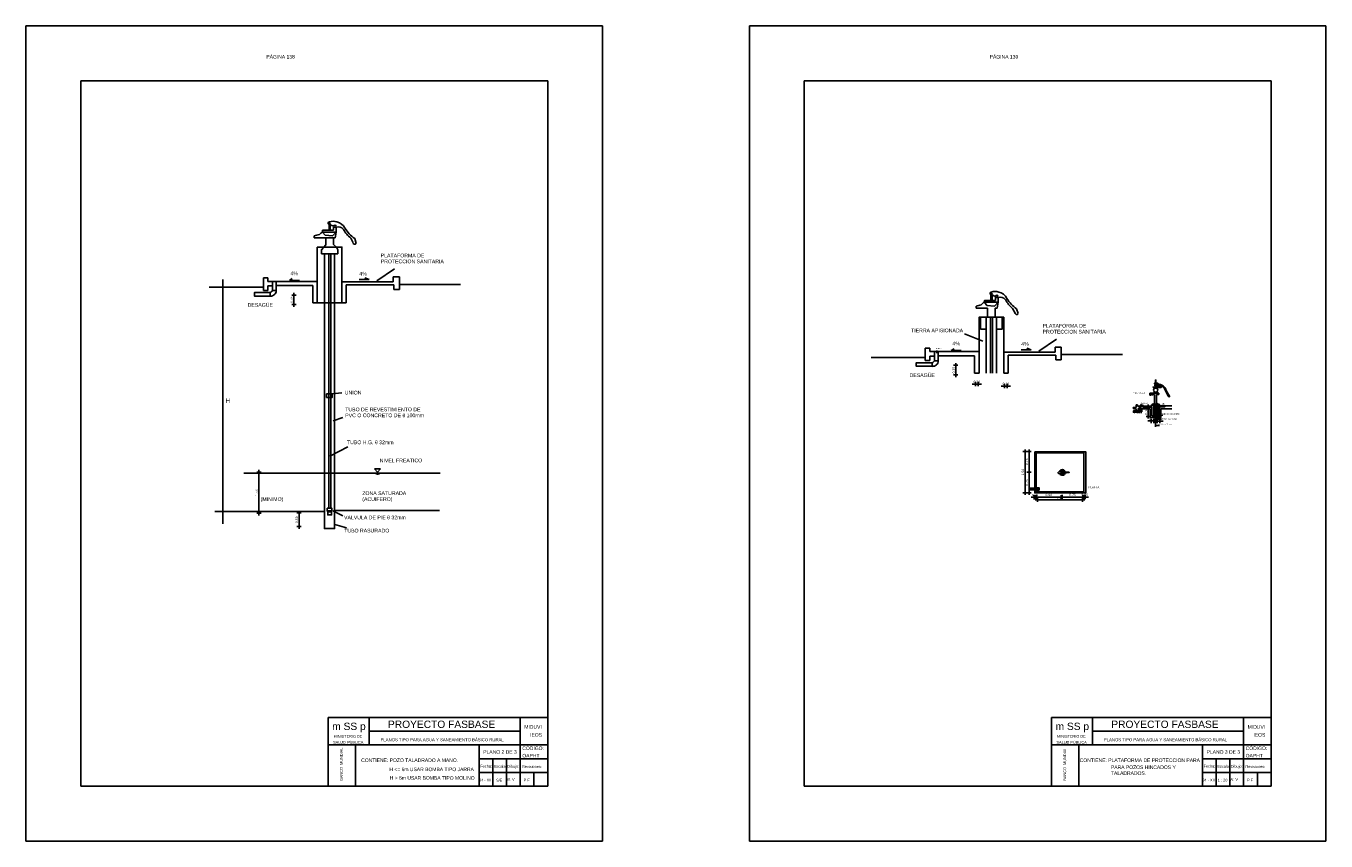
# Model space of a CAD drawing. Header units: metres. Extents: x 2413 to 4131, y 3282 to 4239.
# Tile 14 of 57: x 2716 to 2763, y 4207 to 4237. Entities that reach past the tile are written whole.
import ezdxf
from ezdxf.enums import TextEntityAlignment as Align

# ---------------------------------------------------------------- set-up
doc = ezdxf.new("R2010")
doc.units = ezdxf.units.M
for name, color, linetype in [('Cota', 7, 'Continuous'), ('Cotas', 7, 'Continuous'), ('Dibujo', 7, 'Continuous'), ('Plano', 1, 'Continuous'), ('Texto', 170, 'Continuous')]:
    doc.layers.add(name, color=color, linetype=linetype)
doc.styles.add('Annotative', font='arial.ttf')
doc.styles.get("Standard").update_dxf_attribs({"font": 'arial.ttf'})
doc.styles.add('verdana', font='verdana.ttf')
doc.dimstyles.new('ISO', dxfattribs={"dimtxt": 0.08, "dimasz": 0.06, "dimexe": 0.1, "dimexo": 0.1, "dimgap": 0.04, "dimtad": 1, "dimzin": 1, "dimdsep": 46, "dimtxsty": 'verdana', "dimblk1": 'PAB', "dimblk2": 'PAB', "dimsah": 1, "dimcen": 0, "dimse1": 1, "dimse2": 1, "dimclrd": 7, "dimclre": 8, "dimclrt": 7, "dimadec": 0, "dimazin": 0, "dimtfac": 1, "dimtix": 1, "dimtmove": 0, "dimatfit": 3, "dimldrblk": 'PAB', "dimfxl": 0.1, "dimtvp": 1, "dimtolj": 1, "dimtzin": 1, "dimarcsym": 0})

# ---------------------------------------------------------------- blocks, each defined once
blk = doc.blocks.new('PAB')
at = {"layer": 'Cotas'}
for p, q in [((-1.3, 0), (1.3, 0)), ((0, 1.3), (0, -1.3))]:
    blk.add_line(p, q, dxfattribs=at)
at = {"layer": 'Cotas', "const_width": 0.6}
blk.add_lwpolyline([(-0.3, 0, 1), (0.3, 0, 1)], format="xyb", close=True, dxfattribs=at)
blk = doc.blocks.new('*D938')
at = {"layer": 'Cota', "color": 7, "lineweight": -2, "transparency": 16777216}
blk.add_line((2725.447, 4226.92), (2725.447, 4227.15), dxfattribs=at)
at = {"layer": 'Defpoints', "color": 0, "transparency": 16777216}
for p in [(2725.44, 4227.21), (2725.447, 4227.21), (2725.44, 4226.86)]:
    blk.add_point(p, dxfattribs=at)
at = {"layer": 'Cota', "color": 7, "lineweight": -2, "transparency": 16777216, "xscale": 0.06, "yscale": 0.06, "zscale": 0.06}
for p, rotation in [((2725.447, 4227.21), 90), ((2725.447, 4226.86), 270)]:
    blk.add_blockref('PAB', p, dxfattribs=dict(at, rotation=rotation))
at = {"layer": 'Cota', "color": 7, "transparency": 16777216, "insert": (2725.365, 4227.035), "char_height": 0.08, "attachment_point": 5, "rotation": 90, "style": 'verdana'}
blk.add_mtext('\\A1;0.35', dxfattribs=at)
blk = doc.blocks.new('*D939')
at = {"layer": 'Cota', "color": 7, "lineweight": -2, "transparency": 16777216}
blk.add_line((2725.633, 4219.211), (2725.633, 4218.831), dxfattribs=at)
at = {"layer": 'Defpoints', "color": 0, "transparency": 16777216}
for p in [(2725.612, 4219.271), (2725.612, 4218.771), (2725.633, 4218.771)]:
    blk.add_point(p, dxfattribs=at)
at = {"layer": 'Cota', "color": 7, "lineweight": -2, "transparency": 16777216, "xscale": 0.06, "yscale": 0.06, "zscale": 0.06}
for p, rotation in [((2725.633, 4219.271), 90), ((2725.633, 4218.771), 270)]:
    blk.add_blockref('PAB', p, dxfattribs=dict(at, rotation=rotation))
at = {"layer": 'Cota', "color": 7, "transparency": 16777216, "insert": (2725.551, 4219.021), "char_height": 0.08, "attachment_point": 5, "rotation": 90, "style": 'verdana'}
blk.add_mtext('\\A1;0.50', dxfattribs=at)
blk = doc.blocks.new('*D940')
at = {"layer": 'Cota', "color": 7, "lineweight": -2, "transparency": 16777216}
blk.add_line((2724.172, 4220.699), (2724.172, 4219.319), dxfattribs=at)
at = {"layer": 'Defpoints', "color": 0, "transparency": 16777216}
for p in [(2724.162, 4220.759), (2724.162, 4219.259), (2724.172, 4219.259)]:
    blk.add_point(p, dxfattribs=at)
at = {"layer": 'Cota', "color": 7, "lineweight": -2, "transparency": 16777216, "xscale": 0.06, "yscale": 0.06, "zscale": 0.06}
for p, rotation in [((2724.172, 4220.759), 90), ((2724.172, 4219.259), 270)]:
    blk.add_blockref('PAB', p, dxfattribs=dict(at, rotation=rotation))
at = {"layer": 'Cota', "color": 7, "transparency": 16777216, "insert": (2724.091, 4220.009), "char_height": 0.08, "attachment_point": 5, "rotation": 90, "style": 'verdana'}
blk.add_mtext('\\A1;1.50', dxfattribs=at)
blk = doc.blocks.new('*D941')
at = {"layer": 'Cota', "color": 7, "lineweight": -2, "transparency": 16777216}
blk.add_line((2749.552, 4224.36), (2749.552, 4224.59), dxfattribs=at)
at = {"layer": 'Defpoints', "color": 0, "transparency": 16777216}
for p in [(2749.546, 4224.65), (2749.552, 4224.65), (2749.546, 4224.3)]:
    blk.add_point(p, dxfattribs=at)
at = {"layer": 'Cota', "color": 7, "lineweight": -2, "transparency": 16777216, "xscale": 0.06, "yscale": 0.06, "zscale": 0.06}
for p, rotation in [((2749.552, 4224.65), 90), ((2749.552, 4224.3), 270)]:
    blk.add_blockref('PAB', p, dxfattribs=dict(at, rotation=rotation))
at = {"layer": 'Cota', "color": 7, "transparency": 16777216, "insert": (2749.471, 4224.475), "char_height": 0.08, "attachment_point": 5, "rotation": 90, "style": 'verdana'}
blk.add_mtext('\\A1;0.35', dxfattribs=at)
blk = doc.blocks.new('*D942')
at = {"layer": 'Cota', "color": 7, "lineweight": -2, "transparency": 16777216}
for p, q in [((2751.268, 4223.891), (2751.208, 4223.891)), ((2751.428, 4223.891), (2751.328, 4223.891)), ((2751.488, 4223.891), (2751.548, 4223.891))]:
    blk.add_line(p, q, dxfattribs=at)
at = {"layer": 'Defpoints', "color": 0, "transparency": 16777216}
for p in [(2751.328, 4223.891), (2751.328, 4223.891), (2751.428, 4223.891)]:
    blk.add_point(p, dxfattribs=at)
at = {"layer": 'Cota', "color": 7, "lineweight": -2, "transparency": 16777216, "xscale": 0.06, "yscale": 0.06, "zscale": 0.06}
blk.add_blockref('PAB', (2751.328, 4223.891), dxfattribs=at)
at = {"layer": 'Cota', "color": 7, "lineweight": -2, "transparency": 16777216, "xscale": 0.06, "yscale": 0.06, "zscale": 0.06, "rotation": 180}
blk.add_blockref('PAB', (2751.428, 4223.891), dxfattribs=at)
at = {"layer": 'Cota', "color": 7, "transparency": 16777216, "insert": (2751.378, 4223.973), "char_height": 0.08, "attachment_point": 5, "style": 'verdana'}
blk.add_mtext('\\A1;0.10', dxfattribs=at)
blk = doc.blocks.new('*D943')
at = {"layer": 'Cota', "color": 7, "lineweight": -2, "transparency": 16777216}
for p, q in [((2750.209, 4223.964), (2750.149, 4223.964)), ((2750.369, 4223.964), (2750.269, 4223.964)), ((2750.429, 4223.964), (2750.489, 4223.964))]:
    blk.add_line(p, q, dxfattribs=at)
at = {"layer": 'Defpoints', "color": 0, "transparency": 16777216}
for p in [(2750.269, 4223.964), (2750.269, 4223.938), (2750.369, 4223.938)]:
    blk.add_point(p, dxfattribs=at)
at = {"layer": 'Cota', "color": 7, "lineweight": -2, "transparency": 16777216, "xscale": 0.06, "yscale": 0.06, "zscale": 0.06}
blk.add_blockref('PAB', (2750.269, 4223.964), dxfattribs=at)
at = {"layer": 'Cota', "color": 7, "lineweight": -2, "transparency": 16777216, "xscale": 0.06, "yscale": 0.06, "zscale": 0.06, "rotation": 180}
blk.add_blockref('PAB', (2750.369, 4223.964), dxfattribs=at)
at = {"layer": 'Cota', "color": 7, "transparency": 16777216, "insert": (2750.319, 4224.046), "char_height": 0.08, "attachment_point": 5, "style": 'verdana'}
blk.add_mtext('\\A1;0.10', dxfattribs=at)
blk = doc.blocks.new('*D944')
at = {"layer": 'Cota', "color": 7, "lineweight": -2, "transparency": 16777216}
blk.add_line((2756.562, 4222.849), (2756.562, 4223.079), dxfattribs=at)
at = {"layer": 'Defpoints', "color": 0, "transparency": 16777216}
for p in [(2756.562, 4223.139), (2756.569, 4223.139), (2756.569, 4222.789)]:
    blk.add_point(p, dxfattribs=at)
at = {"layer": 'Cota', "color": 7, "lineweight": -2, "transparency": 16777216, "xscale": 0.06, "yscale": 0.06, "zscale": 0.06}
for p, rotation in [((2756.562, 4223.139), 90), ((2756.562, 4222.789), 270)]:
    blk.add_blockref('PAB', p, dxfattribs=dict(at, rotation=rotation))
at = {"layer": 'Cota', "color": 7, "transparency": 16777216, "insert": (2756.481, 4222.964), "char_height": 0.08, "attachment_point": 5, "rotation": 90, "style": 'verdana'}
blk.add_mtext('\\A1;0.35', dxfattribs=at)
blk = doc.blocks.new('*D945')
at = {"layer": 'Cota', "color": 7, "lineweight": -2, "transparency": 16777216}
for p, q in [((2756.827, 4222.619), (2756.767, 4222.619)), ((2756.987, 4222.619), (2756.887, 4222.619)), ((2757.047, 4222.619), (2757.107, 4222.619))]:
    blk.add_line(p, q, dxfattribs=at)
at = {"layer": 'Defpoints', "color": 0, "transparency": 16777216}
for p in [(2756.887, 4222.619), (2756.887, 4222.618), (2756.987, 4222.618)]:
    blk.add_point(p, dxfattribs=at)
at = {"layer": 'Cota', "color": 7, "lineweight": -2, "transparency": 16777216, "xscale": 0.06, "yscale": 0.06, "zscale": 0.06}
blk.add_blockref('PAB', (2756.887, 4222.619), dxfattribs=at)
at = {"layer": 'Cota', "color": 7, "lineweight": -2, "transparency": 16777216, "xscale": 0.06, "yscale": 0.06, "zscale": 0.06, "rotation": 180}
blk.add_blockref('PAB', (2756.987, 4222.619), dxfattribs=at)
at = {"layer": 'Cota', "color": 7, "transparency": 16777216, "insert": (2756.937, 4222.701), "char_height": 0.08, "attachment_point": 5, "style": 'verdana'}
blk.add_mtext('\\A1;0.10', dxfattribs=at)
blk = doc.blocks.new('*D946')
at = {"layer": 'Cota', "color": 7, "lineweight": -2, "transparency": 16777216}
for p, q in [((2756.607, 4222.62), (2756.547, 4222.62)), ((2756.767, 4222.62), (2756.667, 4222.62)), ((2756.827, 4222.62), (2756.887, 4222.62))]:
    blk.add_line(p, q, dxfattribs=at)
at = {"layer": 'Defpoints', "color": 0, "transparency": 16777216}
for p in [(2756.667, 4222.62), (2756.667, 4222.619), (2756.767, 4222.619)]:
    blk.add_point(p, dxfattribs=at)
at = {"layer": 'Cota', "color": 7, "lineweight": -2, "transparency": 16777216, "xscale": 0.06, "yscale": 0.06, "zscale": 0.06}
blk.add_blockref('PAB', (2756.667, 4222.62), dxfattribs=at)
at = {"layer": 'Cota', "color": 7, "lineweight": -2, "transparency": 16777216, "xscale": 0.06, "yscale": 0.06, "zscale": 0.06, "rotation": 180}
blk.add_blockref('PAB', (2756.767, 4222.62), dxfattribs=at)
at = {"layer": 'Cota', "color": 7, "transparency": 16777216, "insert": (2756.717, 4222.701), "char_height": 0.08, "attachment_point": 5, "style": 'verdana'}
blk.add_mtext('\\A1;0.10', dxfattribs=at)
blk = doc.blocks.new('*D947')
at = {"layer": 'Cota', "color": 7, "lineweight": -2, "transparency": 16777216}
blk.add_line((2752.077, 4221.445), (2752.077, 4220.065), dxfattribs=at)
at = {"layer": 'Defpoints', "color": 0, "transparency": 16777216}
for p in [(2752.07, 4221.505), (2752.07, 4220.005), (2752.077, 4220.005)]:
    blk.add_point(p, dxfattribs=at)
at = {"layer": 'Cota', "color": 7, "lineweight": -2, "transparency": 16777216, "xscale": 0.06, "yscale": 0.06, "zscale": 0.06}
for p, rotation in [((2752.077, 4221.505), 90), ((2752.077, 4220.005), 270)]:
    blk.add_blockref('PAB', p, dxfattribs=dict(at, rotation=rotation))
at = {"layer": 'Cota', "color": 7, "transparency": 16777216, "insert": (2751.996, 4220.755), "char_height": 0.08, "attachment_point": 5, "rotation": 90, "style": 'verdana'}
blk.add_mtext('\\A1;1.50', dxfattribs=at)
blk = doc.blocks.new('*D948')
at = {"layer": 'Cota', "color": 7, "lineweight": -2, "transparency": 16777216}
blk.add_line((2752.221, 4221.447), (2752.221, 4220.817), dxfattribs=at)
at = {"layer": 'Defpoints', "color": 0, "transparency": 16777216}
for p in [(2752.19, 4221.507), (2752.221, 4220.757), (2752.221, 4220.757)]:
    blk.add_point(p, dxfattribs=at)
at = {"layer": 'Cota', "color": 7, "lineweight": -2, "transparency": 16777216, "xscale": 0.06, "yscale": 0.06, "zscale": 0.06}
for p, rotation in [((2752.221, 4221.507), 90), ((2752.221, 4220.757), 270)]:
    blk.add_blockref('PAB', p, dxfattribs=dict(at, rotation=rotation))
at = {"layer": 'Cota', "color": 7, "transparency": 16777216, "insert": (2752.139, 4221.132), "char_height": 0.08, "attachment_point": 5, "rotation": 90, "style": 'verdana'}
blk.add_mtext('\\A1;0.75', dxfattribs=at)
blk = doc.blocks.new('*D949')
at = {"layer": 'Cota', "color": 7, "lineweight": -2, "transparency": 16777216}
blk.add_line((2752.221, 4220.697), (2752.221, 4220.067), dxfattribs=at)
at = {"layer": 'Defpoints', "color": 0, "transparency": 16777216}
for p in [(2752.221, 4220.757), (2752.203, 4220.007), (2752.221, 4220.007)]:
    blk.add_point(p, dxfattribs=at)
at = {"layer": 'Cota', "color": 7, "lineweight": -2, "transparency": 16777216, "xscale": 0.06, "yscale": 0.06, "zscale": 0.06}
for p, rotation in [((2752.221, 4220.757), 90), ((2752.221, 4220.007), 270)]:
    blk.add_blockref('PAB', p, dxfattribs=dict(at, rotation=rotation))
at = {"layer": 'Cota', "color": 7, "transparency": 16777216, "insert": (2752.139, 4220.382), "char_height": 0.08, "attachment_point": 5, "rotation": 90, "style": 'verdana'}
blk.add_mtext('\\A1;0.75', dxfattribs=at)
blk = doc.blocks.new('*D950')
at = {"layer": 'Cota', "color": 7, "lineweight": -2, "transparency": 16777216}
for p, q in [((2752.352, 4219.841), (2752.292, 4219.841)), ((2752.412, 4219.841), (2752.462, 4219.841)), ((2752.522, 4219.841), (2752.582, 4219.841))]:
    blk.add_line(p, q, dxfattribs=at)
at = {"layer": 'Defpoints', "color": 0, "transparency": 16777216}
for p in [(2752.412, 4219.898), (2752.462, 4219.898), (2752.462, 4219.841)]:
    blk.add_point(p, dxfattribs=at)
at = {"layer": 'Cota', "color": 7, "lineweight": -2, "transparency": 16777216, "xscale": 0.06, "yscale": 0.06, "zscale": 0.06}
blk.add_blockref('PAB', (2752.412, 4219.841), dxfattribs=at)
at = {"layer": 'Cota', "color": 7, "lineweight": -2, "transparency": 16777216, "xscale": 0.06, "yscale": 0.06, "zscale": 0.06, "rotation": 180}
blk.add_blockref('PAB', (2752.462, 4219.841), dxfattribs=at)
at = {"layer": 'Cota', "color": 7, "transparency": 16777216, "insert": (2752.437, 4219.922), "char_height": 0.08, "attachment_point": 5, "style": 'verdana'}
blk.add_mtext('\\A1;0.05', dxfattribs=at)
blk = doc.blocks.new('*D951')
at = {"layer": 'Cota', "color": 7, "lineweight": -2, "transparency": 16777216}
blk.add_line((2752.55, 4219.842), (2753.33, 4219.842), dxfattribs=at)
at = {"layer": 'Defpoints', "color": 0, "transparency": 16777216}
for p in [(2752.49, 4219.841), (2753.39, 4219.842), (2753.39, 4219.841)]:
    blk.add_point(p, dxfattribs=at)
at = {"layer": 'Cota', "color": 7, "lineweight": -2, "transparency": 16777216, "xscale": 0.06, "yscale": 0.06, "zscale": 0.06, "rotation": 180}
blk.add_blockref('PAB', (2752.49, 4219.842), dxfattribs=at)
at = {"layer": 'Cota', "color": 7, "lineweight": -2, "transparency": 16777216, "xscale": 0.06, "yscale": 0.06, "zscale": 0.06}
blk.add_blockref('PAB', (2753.39, 4219.842), dxfattribs=at)
at = {"layer": 'Cota', "color": 7, "transparency": 16777216, "insert": (2752.94, 4219.924), "char_height": 0.08, "attachment_point": 5, "style": 'verdana'}
blk.add_mtext('\\A1;0.90', dxfattribs=at)
blk = doc.blocks.new('*D952')
at = {"layer": 'Cota', "color": 7, "lineweight": -2, "transparency": 16777216}
blk.add_line((2753.487, 4219.848), (2754.117, 4219.848), dxfattribs=at)
at = {"layer": 'Defpoints', "color": 0, "transparency": 16777216}
for p in [(2753.427, 4219.842), (2754.177, 4219.848), (2754.177, 4219.842)]:
    blk.add_point(p, dxfattribs=at)
at = {"layer": 'Cota', "color": 7, "lineweight": -2, "transparency": 16777216, "xscale": 0.06, "yscale": 0.06, "zscale": 0.06, "rotation": 180}
blk.add_blockref('PAB', (2753.427, 4219.848), dxfattribs=at)
at = {"layer": 'Cota', "color": 7, "lineweight": -2, "transparency": 16777216, "xscale": 0.06, "yscale": 0.06, "zscale": 0.06}
blk.add_blockref('PAB', (2754.177, 4219.848), dxfattribs=at)
at = {"layer": 'Cota', "color": 7, "transparency": 16777216, "insert": (2753.802, 4219.929), "char_height": 0.08, "attachment_point": 5, "style": 'verdana'}
blk.add_mtext('\\A1;0.75', dxfattribs=at)
blk = doc.blocks.new('*D953')
at = {"layer": 'Cota', "color": 7, "lineweight": -2, "transparency": 16777216}
for p, q in [((2754.159, 4219.848), (2754.099, 4219.848)), ((2754.219, 4219.848), (2754.269, 4219.848)), ((2754.329, 4219.848), (2754.389, 4219.848))]:
    blk.add_line(p, q, dxfattribs=at)
at = {"layer": 'Defpoints', "color": 0, "transparency": 16777216}
for p in [(2754.219, 4219.848), (2754.269, 4219.848), (2754.269, 4219.848)]:
    blk.add_point(p, dxfattribs=at)
at = {"layer": 'Cota', "color": 7, "lineweight": -2, "transparency": 16777216, "xscale": 0.06, "yscale": 0.06, "zscale": 0.06}
blk.add_blockref('PAB', (2754.219, 4219.848), dxfattribs=at)
at = {"layer": 'Cota', "color": 7, "lineweight": -2, "transparency": 16777216, "xscale": 0.06, "yscale": 0.06, "zscale": 0.06, "rotation": 180}
blk.add_blockref('PAB', (2754.269, 4219.848), dxfattribs=at)
at = {"layer": 'Cota', "color": 7, "transparency": 16777216, "insert": (2754.244, 4219.929), "char_height": 0.08, "attachment_point": 5, "style": 'verdana'}
blk.add_mtext('\\A1;0.05', dxfattribs=at)
blk = doc.blocks.new('*D954')
at = {"layer": 'Cota', "color": 7, "lineweight": -2, "transparency": 16777216}
blk.add_line((2752.582, 4219.75), (2754.112, 4219.75), dxfattribs=at)
at = {"layer": 'Defpoints', "color": 0, "transparency": 16777216}
for p in [(2752.522, 4219.841), (2754.172, 4219.841), (2754.172, 4219.75)]:
    blk.add_point(p, dxfattribs=at)
at = {"layer": 'Cota', "color": 7, "lineweight": -2, "transparency": 16777216, "xscale": 0.06, "yscale": 0.06, "zscale": 0.06, "rotation": 180}
blk.add_blockref('PAB', (2752.522, 4219.75), dxfattribs=at)
at = {"layer": 'Cota', "color": 7, "lineweight": -2, "transparency": 16777216, "xscale": 0.06, "yscale": 0.06, "zscale": 0.06}
blk.add_blockref('PAB', (2754.172, 4219.75), dxfattribs=at)
at = {"layer": 'Cota', "color": 7, "transparency": 16777216, "insert": (2753.347, 4219.832), "char_height": 0.08, "attachment_point": 5, "style": 'verdana'}
blk.add_mtext('\\A1;1.65', dxfattribs=at)

msp = doc.modelspace()

# ---------------------------------------------------------------- linework, layer by layer
at = {"layer": 'Cota'}
msp.add_line((2722.864, 4227.776), (2722.864, 4218.872), dxfattribs=at)
at = {"layer": 'Dibujo', "color": 0, "linetype": 'ByBlock'}
for p, q in [((2715.69, 4237.014), (2736.69, 4237.014)), ((2715.69, 4207.314), (2715.69, 4237.014)), ((2715.69, 4237.014), (2718.69, 4237.014)), ((2715.69, 4237.014), (2718.19, 4237.014)), ((2736.69, 4237.014), (2736.69, 4207.314)), ((2742.034, 4237.014), (2763.034, 4237.014)), ((2742.034, 4207.314), (2742.034, 4237.014)), ((2742.034, 4237.014), (2745.034, 4237.014)), ((2742.034, 4237.014), (2744.534, 4237.014)), ((2763.034, 4237.014), (2763.034, 4207.314)), ((2717.69, 4235.014), (2717.69, 4209.314)), ((2734.69, 4235.014), (2717.69, 4235.014)), ((2734.69, 4235.014), (2734.69, 4209.314)), ((2744.034, 4235.014), (2744.034, 4209.314)), ((2761.034, 4235.014), (2744.034, 4235.014)), ((2761.034, 4235.014), (2761.034, 4209.314)), ((2726.69, 4211.814), (2726.69, 4209.314)), ((2734.69, 4211.814), (2726.69, 4211.814)), ((2728.19, 4211.814), (2728.19, 4210.814)), ((2733.69, 4209.314), (2733.69, 4211.814)), ((2753.034, 4211.814), (2753.034, 4209.314)), ((2761.034, 4211.814), (2753.034, 4211.814)), ((2754.534, 4211.814), (2754.534, 4210.814)), ((2760.034, 4209.314), (2760.034, 4211.814)), ((2733.69, 4211.314), (2728.19, 4211.314)), ((2760.034, 4211.314), (2754.534, 4211.314)), ((2734.69, 4210.814), (2726.69, 4210.814)), ((2727.69, 4210.814), (2727.69, 4209.314)), ((2727.69, 4209.314), (2727.69, 4210.814)), ((2732.19, 4209.314), (2732.19, 4210.814)), ((2761.034, 4210.814), (2753.034, 4210.814)), ((2754.034, 4210.814), (2754.034, 4209.314)), ((2754.034, 4209.314), (2754.034, 4210.814)), ((2758.534, 4209.314), (2758.534, 4210.814)), ((2734.69, 4210.314), (2732.19, 4210.314)), ((2732.69, 4209.314), (2732.69, 4210.314)), ((2733.19, 4209.314), (2733.19, 4210.314)), ((2761.034, 4210.314), (2758.534, 4210.314)), ((2759.034, 4209.314), (2759.034, 4210.314)), ((2759.534, 4209.314), (2759.534, 4210.314)), ((2734.69, 4209.814), (2732.19, 4209.814)), ((2734.19, 4209.314), (2734.19, 4209.814)), ((2761.034, 4209.814), (2758.534, 4209.814)), ((2760.534, 4209.314), (2760.534, 4209.814)), ((2734.69, 4209.314), (2717.69, 4209.314)), ((2761.034, 4209.314), (2744.034, 4209.314)), ((2736.69, 4207.314), (2715.69, 4207.314)), ((2763.034, 4207.314), (2742.034, 4207.314))]:
    msp.add_line(p, q, dxfattribs=at)
at = {"layer": 'Plano'}
for p, q in [((2726.185, 4229.296), (2726.185, 4229.368)), ((2726.948, 4229.296), (2726.185, 4229.296)), ((2726.491, 4229.505), (2726.582, 4229.393)), ((2726.582, 4229.393), (2726.855, 4229.369)), ((2726.604, 4229.045), (2726.604, 4229.296)), ((2726.855, 4229.369), (2726.986, 4229.505)), ((2726.883, 4229.056), (2726.883, 4229.296)), ((2726.948, 4229.296), (2726.986, 4229.505)), ((2727.594, 4229.133), (2727.517, 4229.282)), ((2727.662, 4229.269), (2727.72, 4229.091)), ((2726.456, 4228.86), (2726.531, 4228.959)), ((2726.456, 4228.714), (2726.456, 4228.86)), ((2726.531, 4228.959), (2726.604, 4229.045)), ((2726.994, 4228.959), (2726.883, 4229.056)), ((2727.048, 4228.86), (2726.994, 4228.959)), ((2727.048, 4228.86), (2727.048, 4228.714)), ((2726.555, 4228.714), (2726.456, 4228.714)), ((2727.048, 4228.714), (2726.93, 4228.714)), ((2724.503, 4227.833), (2724.337, 4227.833)), ((2724.337, 4227.833), (2724.337, 4227.381)), ((2724.503, 4227.708), (2724.503, 4227.833)), ((2729.065, 4227.692), (2729.065, 4227.876)), ((2729.065, 4227.876), (2729.289, 4227.876)), ((2729.289, 4227.876), (2729.289, 4227.413)), ((2724.337, 4227.493), (2722.359, 4227.493)), ((2724.337, 4227.381), (2724.503, 4227.381)), ((2724.668, 4227.708), (2724.503, 4227.708)), ((2724.503, 4227.381), (2724.503, 4227.54)), ((2724.503, 4227.54), (2724.668, 4227.54)), ((2724.802, 4227.374), (2724.802, 4227.708)), ((2724.802, 4227.708), (2726.294, 4227.708)), ((2726.132, 4227.557), (2724.802, 4227.557)), ((2724.802, 4227.557), (2724.802, 4227.374)), ((2726.132, 4226.922), (2726.132, 4227.557)), ((2727.195, 4227.692), (2729.065, 4227.692)), ((2729.088, 4227.581), (2727.35, 4227.581)), ((2727.35, 4227.581), (2727.35, 4226.928)), ((2729.088, 4227.413), (2729.088, 4227.581)), ((2729.289, 4227.413), (2729.088, 4227.413)), ((2729.289, 4227.599), (2731.514, 4227.599)), ((2726.294, 4226.922), (2726.132, 4226.922)), ((2727.35, 4226.928), (2727.195, 4226.922)), ((2750.596, 4226.944), (2750.688, 4226.832)), ((2750.961, 4226.809), (2751.091, 4226.944)), ((2751.054, 4226.735), (2751.091, 4226.944)), ((2750.291, 4226.735), (2750.291, 4226.808)), ((2750.709, 4226.735), (2750.291, 4226.735)), ((2750.688, 4226.832), (2750.961, 4226.809)), ((2750.709, 4226.398), (2750.709, 4226.735)), ((2751.054, 4226.735), (2750.989, 4226.735)), ((2750.989, 4226.398), (2750.989, 4226.735)), ((2751.7, 4226.573), (2751.622, 4226.721)), ((2751.767, 4226.709), (2751.826, 4226.531)), ((2748.609, 4225.272), (2748.442, 4225.272)), ((2748.442, 4225.272), (2748.442, 4224.821)), ((2748.609, 4225.148), (2748.609, 4225.272)), ((2748.774, 4225.148), (2748.609, 4225.148)), ((2748.609, 4224.821), (2748.609, 4224.98)), ((2748.609, 4224.98), (2748.774, 4224.98)), ((2748.908, 4224.814), (2748.908, 4225.148)), ((2748.908, 4225.148), (2750.4, 4225.148)), ((2750.238, 4224.997), (2748.908, 4224.997)), ((2748.908, 4224.997), (2748.908, 4224.814)), ((2750.238, 4224.362), (2750.238, 4224.997)), ((2751.301, 4225.132), (2753.171, 4225.132)), ((2753.193, 4225.02), (2751.456, 4225.02)), ((2751.456, 4225.02), (2751.456, 4224.367)), ((2753.171, 4225.132), (2753.171, 4225.316)), ((2753.171, 4225.316), (2753.394, 4225.316)), ((2753.193, 4224.853), (2753.193, 4225.02)), ((2753.394, 4225.316), (2753.394, 4224.853)), ((2753.394, 4225.039), (2755.619, 4225.039)), ((2748.442, 4224.932), (2746.465, 4224.932)), ((2748.442, 4224.821), (2748.609, 4224.821)), ((2753.394, 4224.853), (2753.193, 4224.853)), ((2750.4, 4224.362), (2750.238, 4224.362)), ((2751.456, 4224.367), (2751.301, 4224.362)), ((2756.944, 4223.632), (2756.624, 4223.632)), ((2756.624, 4223.632), (2756.624, 4223.564)), ((2756.624, 4223.564), (2756.657, 4223.564)), ((2756.657, 4223.564), (2756.657, 4223.587)), ((2756.657, 4223.587), (2756.685, 4223.587)), ((2756.685, 4223.587), (2756.685, 4223.576)), ((2756.685, 4223.576), (2756.724, 4223.576)), ((2756.724, 4223.576), (2756.724, 4223.586)), ((2756.724, 4223.586), (2756.786, 4223.586)), ((2756.778, 4223.837), (2756.794, 4223.811)), ((2756.788, 4223.65), (2756.803, 4223.674)), ((2756.863, 4223.586), (2756.944, 4223.586)), ((2756.891, 4223.837), (2756.871, 4223.81)), ((2756.889, 4223.65), (2756.871, 4223.68)), ((2756.944, 4223.586), (2756.944, 4223.632)), ((2757.137, 4223.824), (2757.26, 4223.569)), ((2757.227, 4223.702), (2757.175, 4223.825)), ((2757.333, 4223.525), (2757.227, 4223.702)), ((2757.26, 4223.569), (2757.312, 4223.498)), ((2756.117, 4223.11), (2756.007, 4223.11)), ((2756.007, 4223.11), (2756.026, 4223.062)), ((2756.172, 4223.208), (2756.117, 4223.208)), ((2756.117, 4223.208), (2756.117, 4223.11)), ((2756.172, 4223.162), (2756.172, 4223.208)), ((2756.658, 4223.162), (2756.172, 4223.162)), ((2756.682, 4223.204), (2756.974, 4223.204)), ((2756.786, 4223.274), (2756.759, 4223.23)), ((2756.927, 4223.23), (2756.863, 4223.274)), ((2756.991, 4223.169), (2757.425, 4223.169)), ((2756.026, 4223.062), (2756.12, 4223.062)), ((2756.12, 4223.062), (2756.12, 4222.99)), ((2756.197, 4222.99), (2756.197, 4223.072)), ((2756.197, 4223.072), (2756.236, 4223.072)), ((2756.329, 4222.959), (2756.27, 4222.959)), ((2756.329, 4222.959), (2756.329, 4223.064)), ((2756.329, 4223.064), (2756.633, 4223.064)), ((2756.633, 4223.064), (2756.633, 4222.75)), ((2756.774, 4222.75), (2756.633, 4222.75)), ((2756.895, 4222.75), (2757.022, 4222.75)), ((2757.022, 4222.75), (2757.022, 4223.066)), ((2757.022, 4223.066), (2757.416, 4223.066)), ((2756.824, 4222.571), (2756.824, 4222.401)), ((2723.629, 4220.723), (2730.777, 4220.723)), ((2728.382, 4220.875), (2728.604, 4220.875)), ((2728.495, 4220.751), (2728.382, 4220.875)), ((2728.392, 4220.719), (2728.597, 4220.719)), ((2728.604, 4220.875), (2728.495, 4220.751)), ((2753.292, 4220.756), (2753.394, 4220.777)), ((2728.432, 4220.7), (2728.559, 4220.7)), ((2728.476, 4220.683), (2728.517, 4220.683)), ((2753.297, 4220.708), (2753.402, 4220.698)), ((2726.555, 4219.324), (2722.562, 4219.324)), ((2726.93, 4219.358), (2730.75, 4219.358))]:
    msp.add_line(p, q, dxfattribs=at)
for points in [[(2726.768, 4229.569), (2726.725, 4229.569), (2726.725, 4229.779), (2726.768, 4229.779)], [(2726.294, 4228.959), (2727.195, 4228.959), (2727.195, 4226.922), (2726.294, 4226.922)], [(2726.555, 4228.714), (2726.93, 4228.714), (2726.93, 4218.699), (2726.555, 4218.699)], [(2726.716, 4228.714), (2726.787, 4228.714), (2726.787, 4219.447), (2726.716, 4219.447)], [(2724.802, 4227.708), (2724.668, 4227.708), (2724.668, 4227.374), (2724.802, 4227.374)], [(2724.586, 4227.301), (2724.007, 4227.301), (2724.007, 4227.172), (2724.586, 4227.172)], [(2750.874, 4227.008), (2750.83, 4227.008), (2750.83, 4227.219), (2750.874, 4227.219)], [(2750.661, 4226.398), (2750.453, 4226.398), (2750.453, 4225.969), (2750.661, 4225.969)], [(2751.035, 4226.398), (2751.244, 4226.398), (2751.244, 4225.969), (2751.035, 4225.969)], [(2748.908, 4225.148), (2748.774, 4225.148), (2748.774, 4224.814), (2748.908, 4224.814)], [(2748.692, 4224.74), (2748.113, 4224.74), (2748.113, 4224.612), (2748.692, 4224.612)], [(2726.636, 4223.608), (2726.843, 4223.608), (2726.843, 4223.476), (2726.636, 4223.476)], [(2756.735, 4223.837), (2756.971, 4223.837), (2756.971, 4223.857), (2756.735, 4223.857)], [(2756.919, 4223.632), (2756.761, 4223.632), (2756.761, 4223.65), (2756.919, 4223.65)], [(2756.787, 4223.975), (2756.905, 4223.975), (2756.905, 4223.995), (2756.787, 4223.995)], [(2756.944, 4223.955), (2756.923, 4223.955), (2756.923, 4223.857), (2756.944, 4223.857)], [(2756.7, 4223.204), (2756.962, 4223.204), (2756.962, 4223.23), (2756.7, 4223.23)], [(2756.774, 4223.204), (2756.895, 4223.204), (2756.895, 4222.75), (2756.774, 4222.75)], [(2756.814, 4223.204), (2756.842, 4223.204), (2756.842, 4222.571), (2756.814, 4222.571)], [(2756.292, 4223), (2756.236, 4223), (2756.236, 4223.006), (2756.292, 4223.006)], [(2752.425, 4221.501), (2754.287, 4221.501), (2754.287, 4219.998), (2752.425, 4219.998)], [(2752.484, 4220.041), (2754.219, 4220.041), (2754.219, 4221.46), (2752.484, 4221.46)], [(2753.431, 4220.758), (2753.58, 4220.758), (2753.58, 4220.73), (2753.431, 4220.73)], [(2753.58, 4220.75), (2753.68, 4220.75), (2753.68, 4220.737), (2753.58, 4220.737)], [(2752.51, 4220.189), (2752.586, 4220.189), (2752.586, 4220.101), (2752.51, 4220.101)], [(2752.51, 4220.101), (2752.525, 4220.101), (2752.525, 4220.189), (2752.51, 4220.189)], [(2752.525, 4220.101), (2752.546, 4220.101), (2752.546, 4220.189), (2752.525, 4220.189)], [(2752.546, 4220.101), (2752.566, 4220.101), (2752.566, 4220.189), (2752.546, 4220.189)], [(2726.655, 4219.447), (2726.825, 4219.447), (2726.825, 4219.344), (2726.655, 4219.344)], [(2726.82, 4219.304), (2726.679, 4219.304), (2726.679, 4219.199), (2726.82, 4219.199)], [(2726.71, 4219.344), (2726.78, 4219.344), (2726.78, 4219.304), (2726.71, 4219.304)]]:
    msp.add_lwpolyline(points, close=True, dxfattribs=at)
for points in [[(2726.891, 4229.569), (2726.491, 4229.569), (2726.491, 4229.505), (2726.986, 4229.505), (2726.986, 4229.569)], [(2726.891, 4229.569), (2726.891, 4229.682), (2726.986, 4229.682), (2726.986, 4229.569)], [(2750.996, 4227.008), (2750.596, 4227.008), (2750.596, 4226.944), (2751.091, 4226.944), (2751.091, 4227.008)], [(2750.996, 4227.008), (2750.996, 4227.122), (2751.091, 4227.122), (2751.091, 4227.008)], [(2750.4, 4224.362), (2750.4, 4226.398), (2751.301, 4226.398), (2751.301, 4224.362)], [(2750.661, 4226.153), (2750.661, 4226.398), (2751.035, 4226.398), (2751.035, 4226.153)], [(2750.821, 4224.362), (2750.821, 4226.398), (2750.893, 4226.398), (2750.893, 4224.362)], [(2750.661, 4224.362), (2750.661, 4226.153)], [(2751.035, 4226.153), (2751.035, 4224.362)], [(2756.837, 4223.995), (2756.837, 4224.113), (2756.819, 4224.113), (2756.819, 4223.995)], [(2756.786, 4223.586), (2756.786, 4223.274)], [(2756.819, 4223.902), (2756.798, 4223.902), (2756.798, 4223.948), (2756.819, 4223.948)], [(2756.819, 4223.975), (2756.819, 4223.857), (2756.837, 4223.857), (2756.837, 4223.975)], [(2756.837, 4223.948), (2756.923, 4223.948)], [(2756.923, 4223.902), (2756.837, 4223.902)], [(2756.863, 4223.274), (2756.863, 4223.586)], [(2756.944, 4223.948), (2757.01, 4223.948)], [(2756.971, 4223.902), (2756.944, 4223.902)], [(2757.003, 4223.85), (2757.003, 4223.911), (2756.971, 4223.911), (2756.971, 4223.837), (2757.003, 4223.837)], [(2757.01, 4223.902), (2757.003, 4223.902)], [(2757.003, 4223.837), (2757.027, 4223.837), (2757.027, 4223.85), (2757.003, 4223.85)], [(2756.236, 4223), (2756.236, 4223.137), (2756.292, 4223.137), (2756.292, 4223)], [(2756.697, 4223.129), (2756.365, 4223.129), (2756.365, 4223.145), (2756.697, 4223.145)], [(2756.697, 4223.129), (2756.697, 4222.812), (2756.758, 4222.812), (2756.758, 4223.191), (2756.697, 4223.191), (2756.697, 4223.145)], [(2756.974, 4223.134), (2756.974, 4222.806), (2756.904, 4222.806), (2756.904, 4223.192), (2756.974, 4223.192), (2756.974, 4223.151)], [(2756.974, 4223.151), (2757.164, 4223.151), (2757.164, 4223.134), (2756.974, 4223.134)], [(2756.237, 4222.94), (2756.02, 4222.94), (2756.02, 4222.99), (2756.224, 4222.99)], [(2756.218, 4222.94), (2756.218, 4222.99), (2756.21, 4222.99), (2756.21, 4222.94)], [(2752.26, 4220.114), (2752.51, 4220.114), (2752.51, 4220.175), (2752.26, 4220.175)]]:
    msp.add_lwpolyline(points, dxfattribs=at)
for centre, radius in [((2726.745, 4229.803), 0.0248), ((2726.942, 4229.721), 0.0393), ((2750.851, 4227.243), 0.0248), ((2751.047, 4227.16), 0.0393), ((2756.831, 4223.745), 0.076)]:
    msp.add_circle(centre, radius, dxfattribs=at)
for centre, radius, start, end in [((2726.74, 4229.825), 0.0483, 92.8317, 251.0757), ((2726.877, 4229.53), 0.37, 69.0061, 112.0614), ((2726.965, 4230.077), 0.357, 236.5867, 259.9431), ((2726.925, 4229.455), 0.429, 26.9053, 78.6353), ((2726.647, 4227.829), 1.607, 99.7663, 106.695), ((2726.724, 4229.128), 0.451, 121.2129, 140.9092), ((2727.062, 4229.453), 0.242, 38.001, 108.432), ((2728.182, 4230.1), 1.054, 208.2176, 230.9085), ((2728.353, 4230.269), 1.215, 210.6582, 235.3446), ((2727.664, 4229.133), 0.0698, 179.6615, 323.5103), ((2724.491, 4227.489), 0.21, 296.6768, 327.096), ((2724.602, 4227.371), 0.2, 265.2945, 0.9181), ((2750.983, 4226.97), 0.37, 69.0061, 112.0614), ((2750.83, 4226.568), 0.451, 121.2129, 140.9092), ((2750.846, 4227.264), 0.0483, 92.8317, 251.0757), ((2751.071, 4227.517), 0.357, 236.5867, 259.9431), ((2751.168, 4226.892), 0.242, 38.001, 108.432), ((2751.031, 4226.895), 0.429, 26.9053, 78.6353), ((2752.287, 4227.54), 1.054, 208.2176, 230.9085), ((2752.458, 4227.708), 1.215, 210.6582, 235.3446), ((2750.753, 4225.269), 1.607, 99.7663, 106.695), ((2751.77, 4226.572), 0.0698, 179.6615, 323.5103), ((2748.597, 4224.928), 0.21, 296.6768, 327.096), ((2748.708, 4224.811), 0.2, 265.2945, 0.9181), ((2756.899, 4223.95), 0.0447, 354.1941, 82.9816), ((2756.898, 4223.951), 0.0252, 10.2514, 73.6268), ((2756.988, 4223.723), 0.18, 34.0843, 85.1751), ((2756.913, 4223.643), 0.32, 34.7709, 72.2836), ((2756.651, 4223.193), 0.0322, 282.7645, 19.0888), ((2757.007, 4223.198), 0.033, 168.8688, 241.0025), ((2757.323, 4223.511), 0.0168, 228.6177, 54.5839), ((2756.221, 4223.007), 0.0167, 258.2906, 334.9186), ((2756.213, 4223.018), 0.0814, 287.3632, 347.2642), ((2753.298, 4220.732), 0.0247, 98.6004, 268.5658), ((2753.433, 4220.743), 0.104, 8.2803, 168.1098), ((2753.433, 4220.743), 0.104, 201.704, 353.1889), ((2753.433, 4220.743), 0.0918, 9.4116, 164.7466), ((2753.433, 4220.743), 0.0918, 205.7063, 352.2609), ((2753.432, 4220.741), 0.0523, 18.7548, 348.3416)]:
    msp.add_arc(centre, radius, start, end, dxfattribs=at)
at = {"layer": 'Texto'}
for p, q in [((2728.185, 4227.774), (2728.028, 4227.836)), ((2728.472, 4227.728), (2729.114, 4228.163)), ((2725.281, 4227.745), (2725.383, 4227.807)), ((2725.647, 4227.745), (2725.281, 4227.745)), ((2727.828, 4227.774), (2728.185, 4227.774)), ((2750.534, 4225.532), (2749.864, 4225.802)), ((2752.578, 4225.168), (2753.22, 4225.603)), ((2748.858, 4225.092), (2748.86, 4225.184)), ((2749.386, 4225.185), (2749.489, 4225.246)), ((2749.753, 4225.185), (2749.386, 4225.185)), ((2751.933, 4225.213), (2752.291, 4225.213)), ((2752.291, 4225.213), (2752.133, 4225.275)), ((2727.198, 4223.651), (2726.843, 4223.608)), ((2756.315, 4223.229), (2756.272, 4223.157)), ((2756.332, 4223.179), (2756.363, 4223.195)), ((2756.388, 4223.179), (2756.332, 4223.179)), ((2757.061, 4223.186), (2757.14, 4223.186)), ((2757.14, 4223.186), (2757.106, 4223.197)), ((2726.875, 4222.626), (2727.229, 4222.749)), ((2756.828, 4222.682), (2757.045, 4222.692)), ((2757.095, 4222.83), (2757.008, 4222.824)), ((2756.972, 4222.457), (2756.833, 4222.452)), ((2726.758, 4221.342), (2727.414, 4221.683)), ((2727.234, 4219.158), (2726.861, 4219.341)), ((2727.36, 4218.731), (2726.94, 4218.846))]:
    msp.add_line(p, q, dxfattribs=at)

# ---------------------------------------------------------------- texts
at = {"layer": 'Cota'}
msp.add_text('H', height=0.172, dxfattribs=at).set_placement((2722.958, 4223.273))
at = {"layer": 'Dibujo', "color": 0, "linetype": 'ByBlock'}
for s, height, p in [('m SS p', 0.2662, (2726.842, 4211.36)), ('PROYECTO FASBASE', 0.26624, (2728.872, 4211.435)), ('m SS p', 0.2662, (2753.186, 4211.36)), ('PROYECTO FASBASE', 0.26624, (2755.216, 4211.435)), ('PLANOS TIPO PARA AGUA Y SANEAMIENTO BÁSICO RURAL', 0.11076, (2728.601, 4210.95)), ('PLANOS TIPO PARA AGUA Y SANEAMIENTO BÁSICO RURAL', 0.11076, (2754.944, 4210.95))]:
    msp.add_text(s, height=height, dxfattribs=at).set_placement(p)
at = {"layer": 'Dibujo', "color": 0, "linetype": 'ByBlock', "style": 'Annotative'}
for s, p in [('MIDUVI', (2733.839, 4211.408)), ('IEOS', (2734.047, 4211.118)), ('MIDUVI', (2760.183, 4211.408)), ('IEOS', (2760.391, 4211.118)), ('CÓDIGO:', (2733.765, 4210.63)), ('CÓDIGO:', (2760.109, 4210.63)), ('CONTIENE: POZO TALADRADO A MANO.', (2727.896, 4210.193)), ('PLANO 2 DE 3', (2732.341, 4210.494)), ('OAPHT', (2733.764, 4210.36)), ('CONTIENE: PLATAFORMA DE PROTECCION PARA', (2754.065, 4210.193)), ('PLANO 3 DE 3', (2758.685, 4210.494)), ('OAPHT', (2760.108, 4210.36))]:
    msp.add_text(s, height=0.13, dxfattribs=at).set_placement(p)
at = {"layer": 'Dibujo', "color": 0, "linetype": 'ByBlock'}
for s, p in [('SALUD PÚBLICA', (2727.426, 4210.861)), ('MINISTERIO DE', (2727.414, 4211.077)), ('SALUD PÚBLICA', (2753.77, 4210.861)), ('MINISTERIO DE', (2753.758, 4211.077)), ('Fecha:', (2732.445, 4209.991)), ('Escala:', (2732.962, 4209.986)), ('Dibujo:', (2733.438, 4209.986)), ('Revisiones:', (2734.115, 4209.976)), ('Fecha:', (2758.789, 4209.991)), ('Escala:', (2759.305, 4209.986)), ('Dibujo:', (2759.782, 4209.986)), ('Revisiones:', (2760.459, 4209.976)), ('94 - XII', (2732.412, 4209.485)), ('S/E', (2732.924, 4209.482)), ('W. V', (2733.333, 4209.51)), ('P F', (2733.924, 4209.483)), ('94 - XII', (2758.756, 4209.485)), ('1 : 20', (2759.268, 4209.482)), ('W. V', (2759.677, 4209.51)), ('P F', (2760.268, 4209.483))]:
    msp.add_text(s, height=0.1, dxfattribs=at).set_placement(p, align=Align.CENTER)
for p in [(2727.227, 4210.115), (2753.571, 4210.115)]:
    msp.add_text('BANCO  MUNDIAL', height=0.1, rotation=90, dxfattribs=at).set_placement(p, align=Align.CENTER)
at = {"layer": 'Dibujo', "color": 0, "linetype": 'ByBlock', "char_height": 0.13, "attachment_point": 1}
for s, insert, width in [('PÁGINA 138', (2724.442, 4235.958), 2.90393), ('PÁGINA 139', (2750.786, 4235.958), 2.90393), ('H <= 6m USAR BOMBA TIPO JARRA', (2728.924, 4209.99), 3.26575), ('PARA POZOS HINCADOS Y TALADRADOS.', (2755.202, 4210.068), 3.06729), ('H > 6m USAR BOMBA TIPO MOLINO', (2728.937, 4209.678), 3.26575)]:
    msp.add_mtext(s, dxfattribs=dict(at, insert=insert, width=width))
at = {"layer": 'Texto'}
for s, height, p in [('PLATAFORMA DE', 0.13478, (2728.608, 4228.584)), ('PROTECCION SANITARIA ', 0.13478, (2728.608, 4228.368)), ('4%%%', 0.1348, (2725.323, 4227.933)), ('4%%%', 0.1348, (2727.83, 4227.92)), ('DESAGÜE', 0.1348, (2723.762, 4226.782)), ('TIERRA APISIONADA', 0.13484, (2747.923, 4225.853)), ('PLATAFORMA DE', 0.13478, (2752.713, 4226.024)), ('PROTECCION SANITARIA ', 0.13478, (2752.713, 4225.807)), ('4%%%', 0.1348, (2749.429, 4225.372)), ('4%%%', 0.1348, (2751.936, 4225.36)), ('REJILLA', 0.0426, (2748.8, 4225.238)), ('DESAGÜE', 0.1348, (2747.868, 4224.221)), ('UNION', 0.1348, (2727.3, 4223.586)), ('TIPO "MOLINO"', 0.04407, (2756.022, 4223.606)), ('TUBO DE REVESTIMIENTO DE', 0.13478, (2727.317, 4222.975)), ('REJILLA', 0.0441, (2756.293, 4223.245)), ('4%%%', 0.0441, (2757.078, 4223.235)), ('PVC O CONCRETO DE θ 100mm', 0.13478, (2727.317, 4222.758)), ('DESAGÜE', 0.0441, (2756.036, 4222.874)), ('TUBO DE CONCRETO', 0.04407, (2757.051, 4222.852)), ('TUBO H.G θ 32mm', 0.04407, (2757.061, 4222.667)), ('VARILLA θ 10mm', 0.04407, (2756.908, 4222.48)), ('TUBO H.G. θ 32mm', 0.13478, (2727.38, 4221.775)), ('NIVEL FREATICO', 0.13478, (2728.57, 4221.115)), ('PLANTA', 0.0712, (2754.387, 4220.172)), ('(MINIMO)', 0.1348, (2724.235, 4219.707)), ('ZONA SATURADA', 0.13478, (2727.938, 4219.921)), ('(ACUIFERO)', 0.1348, (2727.938, 4219.705)), ('VALVULA DE PIE θ 32mm', 0.13478, (2727.273, 4219.038)), ('TUBO RASURADO', 0.13478, (2727.278, 4218.558))]:
    msp.add_text(s, height=height, dxfattribs=at).set_placement(p)

# ---------------------------------------------------------------- dimensions: what is measured, and where the dimension line sits
at = {"layer": 'Cota'}
for base, p1, p2, picture, middle in [((2725.447, 4227.21), (2725.44, 4226.86), (2725.44, 4227.21), '*D938', (2725.365, 4227.035)), ((2749.552, 4224.65), (2749.546, 4224.3), (2749.546, 4224.65), '*D941', (2749.471, 4224.475)), ((2756.562, 4223.139), (2756.569, 4222.789), (2756.569, 4223.139), '*D944', (2756.481, 4222.964)), ((2752.077, 4220.005), (2752.07, 4221.505), (2752.07, 4220.005), '*D947', (2751.996, 4220.755)), ((2752.221, 4220.757), (2752.19, 4221.507), (2752.221, 4220.757), '*D948', (2752.139, 4221.132)), ((2724.172, 4219.259), (2724.162, 4220.759), (2724.162, 4219.259), '*D940', (2724.091, 4220.009)), ((2752.221, 4220.007), (2752.221, 4220.757), (2752.203, 4220.007), '*D949', (2752.139, 4220.382)), ((2725.633, 4218.771), (2725.612, 4219.271), (2725.612, 4218.771), '*D939', (2725.551, 4219.021))]:
    dim = msp.add_linear_dim(base=base, p1=p1, p2=p2, angle=90, dimstyle='ISO', dxfattribs=at)
    dim.commit()
    dim.dimension.update_dxf_attribs({"geometry": picture, "text_midpoint": middle})
for base, p1, p2, picture, middle in [((2750.269, 4223.964), (2750.369, 4223.938), (2750.269, 4223.938), '*D943', (2750.319, 4224.046)), ((2751.328, 4223.891), (2751.428, 4223.891), (2751.328, 4223.891), '*D942', (2751.378, 4223.973)), ((2756.667, 4222.62), (2756.767, 4222.619), (2756.667, 4222.619), '*D946', (2756.717, 4222.701)), ((2756.887, 4222.619), (2756.987, 4222.618), (2756.887, 4222.618), '*D945', (2756.937, 4222.701)), ((2752.462, 4219.841), (2752.412, 4219.898), (2752.462, 4219.898), '*D950', (2752.437, 4219.922)), ((2753.39, 4219.842), (2752.49, 4219.841), (2753.39, 4219.841), '*D951', (2752.94, 4219.924)), ((2754.172, 4219.75), (2752.522, 4219.841), (2754.172, 4219.841), '*D954', (2753.347, 4219.832)), ((2754.177, 4219.848), (2753.427, 4219.842), (2754.177, 4219.842), '*D952', (2753.802, 4219.929)), ((2754.269, 4219.848), (2754.219, 4219.848), (2754.269, 4219.848), '*D953', (2754.244, 4219.929))]:
    dim = msp.add_linear_dim(base=base, p1=p1, p2=p2, dimstyle='ISO', dxfattribs=at)
    dim.commit()
    dim.dimension.update_dxf_attribs({"geometry": picture, "text_midpoint": middle})

doc.saveas('drawing.dxf')
